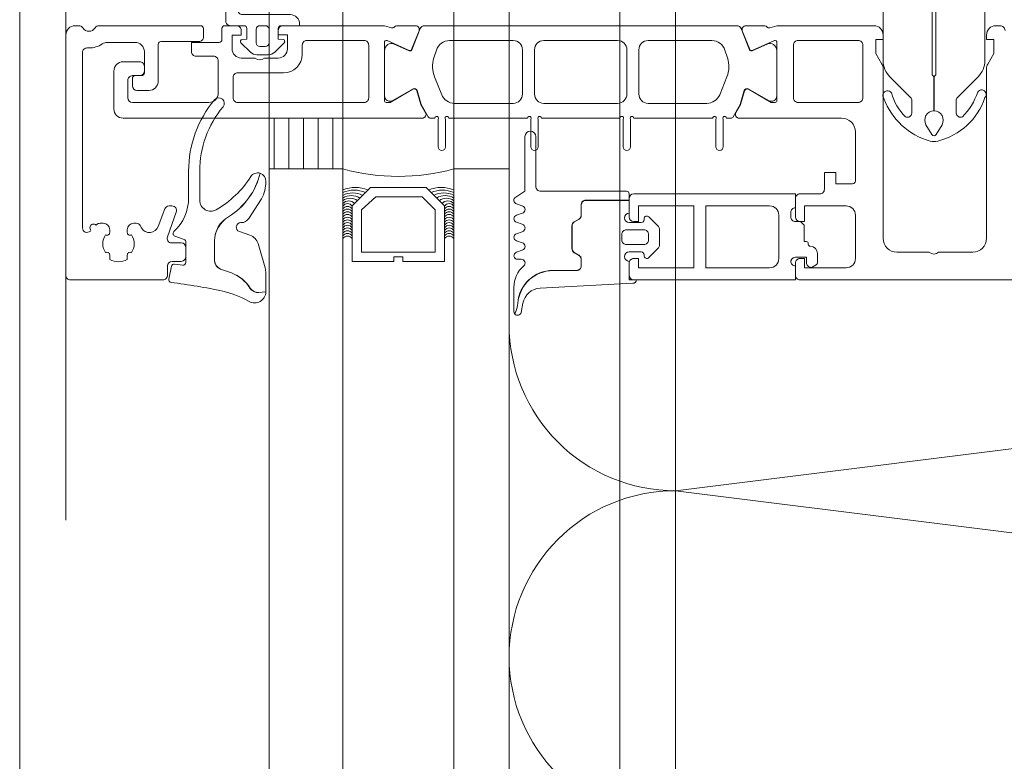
# Model space of a CAD drawing. Header units: millimetres. Extents: x 213386 to 459888, y 74252 to 208052.
# Tile 88 of 256: x 373037 to 373143, y 157473 to 157553. Entities that reach past the tile are written whole.
import ezdxf

# ---------------------------------------------------------------- set-up
doc = ezdxf.new("R2010")
doc.units = ezdxf.units.MM
doc.linetypes.add('ČÁRKOVANÁ', pattern=[19.05, 12.7, -6.35])
doc.layers.add('FASÁDA DETAILNÍ', color=255, linetype='Continuous', lineweight=0)
pattern_1 = [(270, (440451.9952, 147222.2332), (1.5875, -8e-16), [])]

# ---------------------------------------------------------------- blocks, each defined once
blk = doc.blocks.new('244748_a')
blk.add_lwpolyline([(8.32, -1.69, 0.082248), (6.34, -0.9, -1.09695), (6.94, -0.1, -0.315353), (11.26, -5.15, -0.480529), (10.87, -5.64), (4.27, -5.64), (4.08, -5.45), (-16.53, -5.45), (-16.72, -5.64), (-20.43, -5.64, 0.574019), (-21.93, -4.78), (-22.99, -5.4, 0.524827), (-22.99, -5.9), (-21.93, -6.52, 0.574021), (-20.43, -5.66), (-16.72, -5.66), (-16.53, -5.85), (4.08, -5.85), (4.27, -5.66), (10.87, -5.66, -0.480529), (11.26, -6.15, -0.326229), (6.88, -11.09, -1.09695), (6.28, -10.3, 0.081457), (8.32, -9.61, 0.599203), (7.48, -8.05), (5.52, -8.05, 0.198965), (5.17, -8.2), (2.22, -11.15), (0.93, -12.01, -0.738038), (0.51, -11.62), (0.87, -11, 1), (0.35, -10.7), (0, -11.3), (-0.98, -11.3, 0.619205), (-1.45, -12.06), (-1.28, -12.43, -0.808139), (-2.04, -13.04), (-3.63, -11.44, 0.198906), (-4.34, -11.15), (-14.99, -11.15, -0.198936), (-16.76, -10.42), (-18.98, -8.2, 0.198942), (-19.33, -8.05), (-20.67, -8.05, 0.500217), (-21.09, -8.73, 0.122037), (-18.5, -10.27, -1.093735), (-19.1, -11.07, -0.240768), (-23.7, -6.07, -0.106226), (-23.7, -5.23, -0.256232), (-19, -0.13, -1.093735), (-18.4, -0.92, 0.116856), (-21.09, -2.57, 0.500217), (-20.67, -3.25), (-19.33, -3.25, 0.198942), (-18.98, -3.1), (-16.75, -0.88, -0.198936), (-14.99, -0.15), (-4.34, -0.15, 0.198907), (-3.63, 0.14), (-2.04, 1.74, -0.808139), (-1.28, 1.13), (-1.45, 0.76, 0.619205), (-0.98, 0), (0, 0), (0.35, -0.6, 1), (0.87, -0.3), (0.51, 0.32, -0.738038), (0.93, 0.71), (2.22, -0.15), (5.17, -3.1, 0.198965), (5.52, -3.25), (7.48, -3.25, 0.599203)], format="xyb", close=True)
blk = doc.blocks.new('nesystémový nástavec 18')
for p, q in [((-18, 6.8), (-18, 8.8)), ((-17.5, 9.3), (-15.36, 9.3)), ((-15.36, 9.3), (0, 9.3)), ((0, 9.3), (0, 7.8)), ((-11, 8), (-17, 8)), ((-17, 8), (-17, 6.3)), ((-11, 1.3), (-11, 8)), ((-2.8, 8), (-9.7, 8)), ((-9.7, 1.3), (-9.7, 8)), ((-1.8, 2.3), (-1.8, 7)), ((-0.5, 7.3), (-0.5, 6.8)), ((-17, 6.3), (-17.5, 6.3)), ((0, 6.3), (0.55, 6.3)), ((0.55, 6.3), (0.95, 5.9)), ((0.95, 5.9), (0.95, 4.8)), ((0.95, 4.8), (0.95, 4.14)), ((0.95, 4.14), (1.2, 4.14)), ((1.4, 3.94), (1.4, 3.84)), ((1.6, 3.64), (1.6, 3.64)), ((-17.5, 2.3), (-17, 2.3)), ((-17, 2.3), (-17, 1.3)), ((-0.4, 2.23), (-0.5, 2.04)), ((1.2, 2.44), (0, 2.44)), ((1.2, 1.85), (1.2, 2.44)), ((2.4, 2.84), (2.4, 1.89)), ((-18, 0.5), (-18, 1.8)), ((-17, 1.3), (-11, 1.3)), ((-9.7, 1.3), (-2.8, 1.3)), ((-0.5, 2.04), (-0.5, 2)), ((0, 1.5), (0, 0)), ((1.8, 1.37), (1.7, 1.35)), ((2.25, 1.63), (1.8, 1.37)), ((-1.8, 0), (-17.5, 0)), ((0, 0), (-1.8, 0))]:
    blk.add_line(p, q)
for centre, radius, start, end in [((-17.5, 8.8), 0.5, 90, 180), ((-15.36, 9.8), 0.5, 270, 270.084), ((-2.8, 7), 1, 0, 90), ((0, 7.3), 0.5, 89.9955, 180.0071), ((-17.5, 6.8), 0.5, 180.0012, 269.9988), ((0, 6.8), 0.5, 179.9949, 270.006), ((0.75, 4.8), 0.2, 359.9656, 0.0344), ((1.2, 3.94), 0.2, 359.9707, 90.0249), ((1.6, 3.84), 0.2, 179.9737, 270.035), ((1.6, 2.84), 0.8, 0.0065, 89.9919), ((-17.5, 1.8), 0.5, 89.999, 180.0002), ((-2.8, 2.3), 1, 270, 0), ((0, 1.94), 0.5, 89.9975, 144.0007), ((0, 2), 0.5, 179.9716, 270.0327), ((1.7, 1.85), 0.5, 179.9991, 270), ((2.1, 1.89), 0.3, 299.9815, 0.0183), ((-17.5, 0.5), 0.5, 180, 270)]:
    blk.add_arc(centre, radius, start, end)
blk = doc.blocks.new('284336')
for points in [[(-0.7, -9.6), (-10, -9.6, 0.414511), (-10.51, -10.11), (-10.51, -15.51, -1), (-11.69, -15.51), (-11.69, -9.6), (-12.69, -8.95, -0.668884), (-12.6, -8.23), (-11.99, -8.01, 0.766384), (-11.99, -7.21), (-12.6, -6.99, -0.76831), (-12.6, -6.23), (-11.99, -6.01, 0.766384), (-11.99, -5.21), (-12.6, -4.99, -0.76831), (-12.6, -4.23), (-11.99, -4.01, 0.766384), (-11.99, -3.21), (-12.6, -2.99, -0.877523), (-12.5, -2.22), (-12.1, -2.22, 0.698129), (-11.83, -1.5, -0.220231), (-12.89, 0.78), (-12.89, 3.45, -0.157143), (-12.82, 3.68), (-12.69, 3.42, -0.067482), (-12.48, 2.53, 0.393136), (-8.66, -1.02), (-6.1, -1.02, -0.414214), (-5.61, -1.51), (-5.61, -2.22, -0.267949), (-5.85, -2.65), (-6.35, -2.93, 0.267949), (-6.61, -3.38), (-6.61, -5.84, 0.267949), (-6.35, -6.29), (-5.85, -6.57, -0.267949), (-5.61, -7), (-5.61, -8.11, 0.414215), (-5.1, -8.62), (-0.41, -8.62), (-0.41, -9.31, -0.414212), (-0.7, -9.6)], [(-0.41, 0), (-0.41, -2, 0.990243), (-0.4, -3.02), (0.9, -3.02, 0.414214), (1.21, -2.71), (1.21, -2.61, -0.668123), (1.71, -2.4), (2.75, -3.45, -0.199004), (2.89, -3.79), (2.89, -5.43, -0.199038), (2.75, -5.77), (1.71, -6.82, -0.668191), (1.21, -6.61), (1.21, -6.51, 0.414214), (0.9, -6.2), (-0.4, -6.2, 0.990269), (-0.41, -7.22), (-0.41, -8.6), (-5.1, -8.6, -0.414215), (-5.59, -8.11), (-5.59, -7, 0.267949), (-5.84, -6.56), (-6.34, -6.27, -0.267949), (-6.59, -5.84), (-6.59, -3.38, -0.267949), (-6.34, -2.95), (-5.84, -2.66, 0.267949), (-5.59, -2.22), (-5.59, -1.51, 0.414214), (-6.1, -1), (-8.66, -1, -0.393156), (-12.46, 2.53, 0.067572), (-12.67, 3.43), (-12.8, 3.7, -0.637545), (-12.12, 3.53), (-11.92, 2.53, 0.344315), (-10.06, 0.91), (0, 0.38, -0.406913), (0.39, 0), (-0.41, 0)], [(1.7, -4.31, 0.414235), (1.2, -3.81), (-0.7, -3.81, 0.414214), (-1.2, -4.31), (-1.2, -4.91, 0.414214), (-0.7, -5.41), (1.2, -5.41, 0.414235), (1.7, -4.91), (1.7, -4.31)]]:
    blk.add_lwpolyline(points, format="xyb", close=True)
blk = doc.blocks.new('433270')
blk.add_lwpolyline([(1, 0, 0.414364), (0, -1), (0, -1.4, 0.255924), (0.23, -1.83, -0.547723), (0.23, -3.17, 0.255924), (0, -3.6), (0, -14.6, 0.414214), (0.3, -14.9), (1.2, -14.9, 0.414214), (1.7, -14.4), (1.7, -10.3, -0.414214), (2, -10), (6, -10, 0.414248), (7, -9), (7, -7.7, 0.414179), (6.5, -7.2), (5.7, -7.2, 0.414232), (5.4, -7.5), (5.4, -8.2, -0.414198), (5.1, -8.5), (2.8, -8.5, -0.414204), (1.8, -7.5), (1.8, -4.49, -0.147432), (1.97, -3.94, 0.147461), (2.4, -2.5), (2.4, -2.3, -0.414214), (2.9, -1.8), (21.87, -1.8, -0.668178), (22.22, -2.65), (22.16, -2.72, 1), (21.59, -3.29), (21.52, -3.35, 0.198912), (21.38, -3.71), (21.38, -4.05, 0.414214), (22.08, -4.75), (22.38, -4.75, 0.576988), (22.64, -4.3, -0.311246), (24.56, -4.3, 0.576988), (24.82, -4.75), (25.3, -4.75, -0.260065), (25.3, -6.65), (24.82, -6.65, 0.576988), (24.56, -7.1, -0.311246), (22.64, -7.1, 0.576988), (22.38, -6.65), (22.08, -6.65, 0.414214), (21.38, -7.35), (21.38, -7.61, 0.267949), (21.63, -8.04), (21.89, -8.2, -0.637047), (21.73, -10), (19.83, -10.7, 0.315299), (19.5, -11.17), (19.5, -11.49, 0.520567), (20.17, -11.96), (22.83, -10.99, -0.520567), (23.5, -11.46), (23.5, -12.5, 0.414062), (24, -13), (25, -13, 0.414186), (25.5, -12.5), (25.5, -11.5, -0.414182), (26, -11), (27, -11, 0.414214), (27.5, -10.5), (27.5, -0.5, 0.414214), (27, 0), (1, 0)], format="xyb", close=True)
blk = doc.blocks.new('284325')
for points in [[(0.84, -5.23, -0.560316), (0.94, -4.73), (1.94, -4.36, 0.3153), (2.14, -4.08), (2.14, -1.89, 0.451558), (1.8, -1.59), (0.9, -1.7, -0.399586), (0.57, -1.46), (0.3, -0.07, -0.415977), (0.53, 0.29, 0.024107), (6.15, 1.24, 0.076636), (8.99, 2.34, -0.577615), (10.79, 1.3), (10.02, 1.37, 0.283171), (9.08, 0.9, -0.168429), (7.07, -0.74), (5.9, -1.16, 0.315302), (5.24, -2.1), (5.24, -4.21, 0.269719), (6.76, -6.82, -0.194797), (10.18, -11.53, -0.342663), (9.17, -11.17, 0.119207), (5.43, -7.59, 0.578571), (3.63, -8.62), (3.63, -11.77, 0.176415), (6.16, -18.72, -1), (5.24, -19.49, -0.176415), (2.43, -11.77), (2.43, -8.89, 0.208286), (0.84, -5.23)], [(8.95, -6.65), (10.32, -8.78, -0.134555), (10.79, -10.63, -0.339795), (10.19, -11.53, 0.194788), (6.76, -6.81, -0.269736), (5.25, -4.21), (5.25, -2.1, -0.315302), (5.9, -1.17), (7.07, -0.74, 0.168429), (9.09, 0.89, -0.283167), (10.01, 1.36), (10.79, 1.29), (10.79, -0.74, -0.070852), (10.71, -1.3), (9.95, -3.93, -0.241839), (9.08, -4.83), (7.93, -5.22, 0.836024), (8.08, -6.19), (8.11, -6.19, -0.255349), (8.95, -6.65)]]:
    blk.add_lwpolyline(points, format="xyb", close=True)
blk = doc.blocks.new('*U4004')
for points in [[(0, 0, 0.414243), (0.09999, 0.1), (0.00001, 0.9, -1.0001), (0.19999, 0.9), (0.10001, 0.1, 0.414228), (0.2, 0, 0.414228)], [(0.2, 0, 0.414243), (0.29999, 0.1), (0.20001, 0.9, -1.0001), (0.39999, 0.9), (0.30001, 0.1, 0.414228), (0.40001, 0, 0.414228)]]:
    blk.add_lwpolyline(points, format="xyb")
blk = doc.blocks.new('246426')
for points in [[(-1.84, 0.64), (-2.86, -0.38, 0.198926), (-3.15, -1.09), (-3.15, -2.31, 0.198926), (-2.86, -3.02), (-1.84, -4.04, 0.637051), (-1.5, -3.92), (-1.45, -3.4), (-0.3, -3.4, -0.41484), (0, -3.7), (0, -5.19, 0.414232), (0.5, -5.69), (2.14, -5.69, 0.071862), (2.2, -5.68, 0.157876), (3.73, -4.64, 0.360336), (3.48, 2.39, 0.964062), (2.54, 1.48, -0.403385), (2.25, -4.34, -0.190964), (2.11, -4.39), (1.7, -4.39, -0.414214), (1.2, -3.89), (1.2, 1.31, 0.414201), (0.2, 2.31), (0, 2.31), (0, 0.3, -0.414214), (-0.3, 0), (-1.45, 0), (-1.5, 0.52, 0.637051), (-1.84, 0.64)], [(-2.25, -1.4, -0.414214), (-1.85, -1), (-0.4, -1, -0.414214), (0, -1.4), (0, -2, -0.414214), (-0.4, -2.4), (-1.85, -2.4, -0.414214), (-2.25, -2), (-2.25, -1.4)]]:
    blk.add_lwpolyline(points, format="xyb", close=True)

msp = doc.modelspace()

# ---------------------------------------------------------------- hatches: boundary and pattern name
at = {"layer": 'FASÁDA DETAILNÍ'}
h = msp.add_hatch(dxfattribs=at)
h.set_pattern_fill('ANSI31', color=256, scale=0.5, angle=585)
h.set_pattern_definition(pattern_1)
h.paths.add_polyline_path([(373071.638, 157536.654), (373071.638, 157542.154), (373063.638, 157542.154), (373063.638, 157536.654)])
h = msp.add_hatch(dxfattribs=at)
h.set_pattern_fill('ANSI31', color=256, scale=0.5, angle=585)
h.set_pattern_definition(pattern_1)
h.paths.add_polyline_path([(373071.638, 157536.654), (373071.638, 157542.154), (373063.638, 157542.154), (373063.638, 157536.654)])

# ---------------------------------------------------------------- linework, layer by layer
for p, q in [((373036.638, 145492.154), (373036.638, 169172.154)), ((373063.638, 145492.154), (373063.638, 169172.154)), ((373063.638, 155177.655), (373063.638, 169172.154)), ((373071.638, 169172.154), (373071.638, 145492.154)), ((373071.638, 169172.154), (373071.638, 155177.655)), ((373083.638, 145492.154), (373083.638, 169172.154)), ((373083.638, 155177.655), (373083.638, 169172.154)), ((373089.638, 169172.154), (373089.638, 145492.154)), ((373089.638, 169172.154), (373089.638, 155177.655)), ((373101.638, 145492.154), (373101.638, 169172.154)), ((373101.638, 155177.655), (373101.638, 169172.154)), ((373107.638, 169172.154), (373107.638, 145492.154)), ((373107.638, 169172.154), (373107.638, 155177.655)), ((373063.638, 157127.655), (373063.638, 157536.654)), ((373063.638, 157536.654), (373071.638, 157536.654)), ((373063.638, 157127.655), (373063.638, 157536.654)), ((373063.638, 157536.654), (373071.638, 157536.654)), ((373071.638, 157536.654), (373071.638, 157127.655)), ((373071.638, 157536.654), (373071.638, 157127.655)), ((373083.638, 157127.655), (373083.638, 157536.654)), ((373089.638, 157536.654), (373083.638, 157536.654)), ((373083.638, 157127.655), (373083.638, 157536.654)), ((373089.638, 157536.654), (373083.638, 157536.654)), ((373089.638, 157536.654), (373089.638, 157127.655)), ((373089.638, 157536.654), (373089.638, 157127.655))]:
    msp.add_line(p, q, dxfattribs=at)
at = {"layer": 'FASÁDA DETAILNÍ', "linetype": 'ČÁRKOVANÁ', "ltscale": 5}
msp.add_line((373041.638, 145497.154), (373041.638, 169167.154), dxfattribs=at)
at = {"layer": 'FASÁDA DETAILNÍ'}
for points in [[(373076.138, 157552.154), (373065.139, 157552.154, 0.4144257), (373064.638, 157551.654), (373064.638, 157551.161), (373065.638, 157551.161), (373065.638, 157549.661, -0.4142136), (373064.638, 157548.661), (373063.138, 157548.661, -0.3999851), (373062.138, 157548.661), (373060.638, 157548.661, -0.4142136), (373059.638, 157549.661), (373059.638, 157551.154), (373060.638, 157551.154), (373060.638, 157551.654, 0.4144559), (373060.138, 157552.154), (373058.838, 157552.153, 0.4139712), (373058.538, 157551.853), (373058.538, 157550.655, -0.4142136), (373058.238, 157550.355), (373055.238, 157550.355), (373055.238, 157549.355, 0.4142136), (373055.738, 157548.855), (373057.638, 157548.855, -0.4142136), (373058.138, 157548.355), (373058.138, 157544.855, -0.4142056), (373057.138, 157543.855), (373048.838, 157543.854, -0.4142063), (373048.338, 157544.354), (373048.338, 157546.254, -0.414219), (373048.838, 157546.754), (373049.638, 157546.754, 0.4142136), (373050.138, 157547.254), (373050.138, 157547.754, 0.4142136), (373049.638, 157548.254), (373047.838, 157548.254, 0.4142136), (373046.838, 157547.254), (373046.838, 157543.154, 0.4142136), (373047.838, 157542.154), (373076.138, 157542.154), (373080.238, 157542.154, 0.5773503), (373080.585, 157542.754), (373080.086, 157543.617), (373079.659, 157545.11, 0.4887011), (373079.219, 157545.286), (373076.754, 157543.854), (373076.333, 157543.854, -0.4325656), (373076.138, 157544.054), (373076.138, 157550.359, -0.5483974), (373076.42, 157550.545), (373078.804, 157549.476, 0.4253361), (373079.071, 157549.584), (373079.887, 157551.607, 0.5315625), (373079.516, 157552.157), (373077.452, 157552.157, 0.2313061), (373077.216, 157552.041, -0.3061853), (373076.896, 157551.937), (373076.138, 157552.154)], [(373076.138, 157552.154), (373065.139, 157552.154, 0.4144257), (373064.638, 157551.654), (373064.638, 157551.161), (373065.638, 157551.161), (373065.638, 157549.661, -0.4142136), (373064.638, 157548.661), (373063.138, 157548.661, -0.3999851), (373062.138, 157548.661), (373060.638, 157548.661, -0.4142136), (373059.638, 157549.661), (373059.638, 157551.154), (373060.638, 157551.154), (373060.638, 157551.654, 0.4144559), (373060.138, 157552.154), (373058.838, 157552.153, 0.4139712), (373058.538, 157551.853), (373058.538, 157550.655, -0.4142136), (373058.238, 157550.355), (373055.238, 157550.355), (373055.238, 157549.355, 0.4142136), (373055.738, 157548.855), (373057.638, 157548.855, -0.4142136), (373058.138, 157548.355), (373058.138, 157544.855, -0.4142056), (373057.138, 157543.855), (373048.838, 157543.854, -0.4142063), (373048.338, 157544.354), (373048.338, 157546.254, -0.414219), (373048.838, 157546.754), (373049.638, 157546.754, 0.4142136), (373050.138, 157547.254), (373050.138, 157547.754, 0.4142136), (373049.638, 157548.254), (373047.838, 157548.254, 0.4142136), (373046.838, 157547.254), (373046.838, 157543.154, 0.4142136), (373047.838, 157542.154), (373076.138, 157542.154), (373080.238, 157542.154, 0.5773503), (373080.585, 157542.754), (373080.086, 157543.617), (373079.659, 157545.11, 0.4887011), (373079.219, 157545.286), (373076.754, 157543.854), (373076.333, 157543.854, -0.4325656), (373076.138, 157544.054), (373076.138, 157550.359, -0.5483974), (373076.42, 157550.545), (373078.804, 157549.476, 0.4253361), (373079.071, 157549.584), (373079.887, 157551.607, 0.5315625), (373079.516, 157552.157), (373077.452, 157552.157, 0.2313061), (373077.216, 157552.041, -0.3061853), (373076.896, 157551.937), (373076.138, 157552.154)], [(373114.299, 157552.154), (373102.388, 157552.155), (373080.477, 157552.154, 0.3058367), (373080.014, 157551.842), (373079.091, 157549.554, -0.4253361), (373078.824, 157549.447), (373077.205, 157550.163, 0.5437525), (373076.148, 157549.479), (373076.148, 157544.574, 0.5781822), (373077.05, 157544.056), (373079.241, 157545.317, -0.4885049), (373079.68, 157545.14), (373080.115, 157543.626), (373080.877, 157542.305, 0.2824777), (373081.153, 157542.155), (373081.598, 157542.155, -1.4470094), (373081.948, 157542.023), (373081.948, 157539.055, 1), (373082.748, 157539.055), (373082.748, 157542.023, -1.4470094), (373083.099, 157542.156), (373091.638, 157542.155, -1.4470094), (373091.988, 157542.023), (373091.988, 157539.055, 1), (373092.788, 157539.055), (373092.788, 157542.023, -1.4470094), (373093.139, 157542.156), (373101.638, 157542.155, -1.4470094), (373101.988, 157542.023), (373101.988, 157539.055, 1), (373102.788, 157539.055), (373102.788, 157542.023, -1.4470094), (373103.139, 157542.156), (373111.678, 157542.155, -1.4470094), (373112.028, 157542.023), (373112.028, 157539.055, 1), (373112.828, 157539.055), (373112.828, 157542.023, -1.4470094), (373113.179, 157542.156), (373113.624, 157542.155, 0.2824777), (373113.9, 157542.305), (373114.662, 157543.626), (373115.096, 157545.14, -0.4885049), (373115.535, 157545.317), (373117.727, 157544.056, 0.5781822), (373118.628, 157544.574), (373118.628, 157549.479, 0.5437525), (373117.572, 157550.163), (373115.953, 157549.447, -0.4253361), (373115.686, 157549.554), (373114.763, 157551.842, 0.3058367), (373114.299, 157552.154)], [(373114.299, 157552.154), (373102.388, 157552.155), (373080.477, 157552.154, 0.3058367), (373080.014, 157551.842), (373079.091, 157549.554, -0.4253361), (373078.824, 157549.447), (373077.205, 157550.163, 0.5437525), (373076.148, 157549.479), (373076.148, 157544.574, 0.5781822), (373077.05, 157544.056), (373079.241, 157545.317, -0.4885049), (373079.68, 157545.14), (373080.115, 157543.626), (373080.877, 157542.305, 0.2824777), (373081.153, 157542.155), (373081.598, 157542.155, -1.4470094), (373081.948, 157542.023), (373081.948, 157539.055, 1), (373082.748, 157539.055), (373082.748, 157542.023, -1.4470094), (373083.099, 157542.156), (373091.638, 157542.155, -1.4470094), (373091.988, 157542.023), (373091.988, 157539.055, 1), (373092.788, 157539.055), (373092.788, 157542.023, -1.4470094), (373093.139, 157542.156), (373101.638, 157542.155, -1.4470094), (373101.988, 157542.023), (373101.988, 157539.055, 1), (373102.788, 157539.055), (373102.788, 157542.023, -1.4470094), (373103.139, 157542.156), (373111.678, 157542.155, -1.4470094), (373112.028, 157542.023), (373112.028, 157539.055, 1), (373112.828, 157539.055), (373112.828, 157542.023, -1.4470094), (373113.179, 157542.156), (373113.624, 157542.155, 0.2824777), (373113.9, 157542.305), (373114.662, 157543.626), (373115.096, 157545.14, -0.4885049), (373115.535, 157545.317), (373117.727, 157544.056, 0.5781822), (373118.628, 157544.574), (373118.628, 157549.479, 0.5437525), (373117.572, 157550.163), (373115.953, 157549.447, -0.4253361), (373115.686, 157549.554), (373114.763, 157551.842, 0.3058367), (373114.299, 157552.154)], [(373073.938, 157543.854), (373060.238, 157543.854, -0.4142136), (373059.738, 157544.354), (373059.738, 157546.561, -0.4142136), (373060.238, 157547.061), (373065.208, 157547.061, 0.4111388), (373067.238, 157549.061), (373067.238, 157550.054, -0.4142136), (373067.738, 157550.554), (373073.938, 157550.554, -0.4142136), (373074.438, 157550.054), (373074.438, 157544.354, -0.4142136), (373073.938, 157543.854)], [(373073.938, 157543.854), (373060.238, 157543.854, -0.4142136), (373059.738, 157544.354), (373059.738, 157546.561, -0.4142136), (373060.238, 157547.061), (373065.208, 157547.061, 0.4111388), (373067.238, 157549.061), (373067.238, 157550.054, -0.4142136), (373067.738, 157550.554), (373073.938, 157550.554, -0.4142136), (373074.438, 157550.054), (373074.438, 157544.354, -0.4142136), (373073.938, 157543.854)], [(373083.188, 157550.555), (373090.088, 157550.556, -0.4142178), (373091.088, 157549.556), (373091.088, 157544.755, -0.4142178), (373090.088, 157543.755), (373083.726, 157543.755, -0.305619), (373082.336, 157544.693), (373081.557, 157546.617, -0.1764286), (373081.485, 157548.669), (373081.761, 157549.519, -0.3249157), (373083.188, 157550.555)], [(373083.188, 157550.555), (373090.088, 157550.556, -0.4142178), (373091.088, 157549.556), (373091.088, 157544.755, -0.4142178), (373090.088, 157543.755), (373083.726, 157543.755, -0.305619), (373082.336, 157544.693), (373081.557, 157546.617, -0.1764286), (373081.485, 157548.669), (373081.761, 157549.519, -0.3249157), (373083.188, 157550.555)], [(373093.388, 157550.555), (373101.388, 157550.555, -0.4142136), (373102.388, 157549.555), (373102.388, 157544.755, -0.4142136), (373101.388, 157543.755), (373093.388, 157543.755, -0.4142136), (373092.388, 157544.755), (373092.388, 157549.555, -0.4142136), (373093.388, 157550.555)], [(373093.388, 157550.555), (373101.388, 157550.555, -0.4142136), (373102.388, 157549.555), (373102.388, 157544.755, -0.4142136), (373101.388, 157543.755), (373093.388, 157543.755, -0.4142136), (373092.388, 157544.755), (373092.388, 157549.555, -0.4142136), (373093.388, 157550.555)], [(373104.688, 157550.556), (373111.589, 157550.555, -0.3249157), (373113.015, 157549.519), (373113.291, 157548.669, -0.1764286), (373113.219, 157546.617), (373112.441, 157544.693, -0.305619), (373111.05, 157543.755), (373104.688, 157543.755, -0.4142178), (373103.688, 157544.755), (373103.688, 157549.556, -0.4142178), (373104.688, 157550.556)], [(373104.688, 157550.556), (373111.589, 157550.555, -0.3249157), (373113.015, 157549.519), (373113.291, 157548.669, -0.1764286), (373113.219, 157546.617), (373112.441, 157544.693, -0.305619), (373111.05, 157543.755), (373104.688, 157543.755, -0.4142178), (373103.688, 157544.755), (373103.688, 157549.556, -0.4142178), (373104.688, 157550.556)], [(373127.938, 157550.054, 0.4142136), (373127.438, 157550.554), (373120.938, 157550.554, 0.4142136), (373120.438, 157550.054), (373120.438, 157544.354, 0.4142136), (373120.938, 157543.854), (373127.438, 157543.854, 0.4142136), (373127.938, 157544.354), (373127.938, 157550.054)], [(373127.938, 157550.054, 0.4142136), (373127.438, 157550.554), (373120.938, 157550.554, 0.4142136), (373120.438, 157550.054), (373120.438, 157544.354, 0.4142136), (373120.938, 157543.854), (373127.438, 157543.854, 0.4142136), (373127.938, 157544.354), (373127.938, 157550.054)]]:
    msp.add_lwpolyline(points, format="xyb", close=True, dxfattribs=at)
msp.add_lwpolyline([(373269.638, 157524.654), (373121.138, 157524.654, -0.4142136), (373120.638, 157525.154), (373120.638, 157526.454, -0.4142197), (373121.138, 157526.954), (373121.638, 157526.954), (373121.638, 157525.954), (373126.138, 157525.954, 0.4142136), (373127.138, 157526.954), (373127.138, 157531.654, 0.4142136), (373126.138, 157532.654), (373121.638, 157532.654), (373121.638, 157530.954), (373121.138, 157530.954, -0.4142012), (373120.638, 157531.454), (373120.638, 157533.454, -0.4142136), (373121.138, 157533.954), (373123.282, 157533.954, 0.4142136), (373123.782, 157534.454), (373123.782, 157536.254), (373125.033, 157536.254), (373125.033, 157535.054), (373126.838, 157535.054, 0.4142136), (373127.138, 157535.354), (373127.138, 157540.653, 0.4141667), (373125.638, 157542.153), (373118.641, 157542.154), (373114.54, 157542.154, -0.5773503), (373114.194, 157542.754), (373114.692, 157543.617), (373115.12, 157545.11, -0.4887011), (373115.559, 157545.286), (373118.025, 157543.854), (373118.446, 157543.854, 0.4325656), (373118.641, 157544.054), (373118.641, 157550.359, 0.5483974), (373118.359, 157550.545), (373115.975, 157549.476, -0.4253361), (373115.708, 157549.584), (373114.892, 157551.607, -0.5315629), (373115.262, 157552.157), (373117.327, 157552.157, -0.2313061), (373117.563, 157552.041, 0.3061853), (373117.883, 157551.937), (373118.641, 157552.154), (373129.144, 157552.154, -0.4142136), (373130.144, 157551.154), (373130.144, 157550.654), (373129.344, 157550.654), (373129.344, 157549.154), (373130.004, 157548.011, -0.1316504), (373130.138, 157547.511), (373130.138, 157529.146, 0.4142136), (373131.638, 157527.646), (373135.139, 157527.646, 0.3999851), (373136.139, 157527.646), (373139.838, 157527.646, 0.4142136), (373141.338, 157529.146), (373141.338, 157547.511, -0.1316504), (373141.472, 157548.011), (373142.133, 157549.154), (373142.133, 157550.654), (373141.333, 157550.654), (373141.333, 157551.154, -0.4142136), (373142.333, 157552.154), (373142.838, 157552.154, -0.4142136), (373143.338, 157551.654)], format="xyb", dxfattribs=at)
msp.add_lwpolyline([(373269.638, 157524.654), (373121.138, 157524.654, -0.4142136), (373120.638, 157525.154), (373120.638, 157526.454, -0.4142197), (373121.138, 157526.954), (373121.638, 157526.954), (373121.638, 157525.954), (373126.138, 157525.954, 0.4142136), (373127.138, 157526.954), (373127.138, 157531.654, 0.4142136), (373126.138, 157532.654), (373121.638, 157532.654), (373121.638, 157530.954), (373121.138, 157530.954, -0.4142012), (373120.638, 157531.454), (373120.638, 157533.454, -0.4142136), (373121.138, 157533.954), (373123.282, 157533.954, 0.4142136), (373123.782, 157534.454), (373123.782, 157536.254), (373125.033, 157536.254), (373125.033, 157535.054), (373126.838, 157535.054, 0.4142136), (373127.138, 157535.354), (373127.138, 157540.653, 0.4141667), (373125.638, 157542.153), (373118.641, 157542.154), (373114.54, 157542.154, -0.5773503), (373114.194, 157542.754), (373114.692, 157543.617), (373115.12, 157545.11, -0.4887011), (373115.559, 157545.286), (373118.025, 157543.854), (373118.446, 157543.854, 0.4325656), (373118.641, 157544.054), (373118.641, 157550.359, 0.5483974), (373118.359, 157550.545), (373115.975, 157549.476, -0.4253361), (373115.708, 157549.584), (373114.892, 157551.607, -0.5315629), (373115.262, 157552.157), (373117.327, 157552.157, -0.2313061), (373117.563, 157552.041, 0.3061853), (373117.883, 157551.937), (373118.641, 157552.154), (373129.144, 157552.154, -0.4142136), (373130.144, 157551.154), (373130.144, 157550.654), (373129.344, 157550.654), (373129.344, 157549.154), (373130.004, 157548.011, -0.1316504), (373130.138, 157547.511), (373130.138, 157529.146, 0.4142136), (373131.638, 157527.646), (373135.139, 157527.646, 0.3999851), (373136.139, 157527.646), (373139.838, 157527.646, 0.4142136), (373141.338, 157529.146), (373141.338, 157547.511, -0.1316504), (373141.472, 157548.011), (373142.133, 157549.154), (373142.133, 157550.654), (373141.333, 157550.654), (373141.333, 157551.154, -0.4142136), (373142.333, 157552.154), (373142.838, 157552.154, -0.4142136), (373143.338, 157551.654)], format="xyb", dxfattribs=at)
for points in [[(373063.638, 157536.654), (373063.638, 157542.154), (373071.638, 157542.154), (373071.638, 157536.654)], [(373063.638, 157536.654), (373063.638, 157542.154), (373071.638, 157542.154), (373071.638, 157536.654)], [(373082.638, 157526.654), (373082.638, 157532.654), (373080.638, 157534.654), (373074.638, 157534.654), (373072.638, 157532.654), (373072.638, 157526.654), (373077.138, 157526.654), (373077.138, 157527.154), (373078.138, 157527.154), (373078.138, 157526.654)], [(373082.638, 157526.654), (373082.638, 157532.654), (373080.638, 157534.654), (373074.638, 157534.654), (373072.638, 157532.654), (373072.638, 157526.654), (373077.138, 157526.654), (373077.138, 157527.154), (373078.138, 157527.154), (373078.138, 157526.654)], [(373073.638, 157527.654), (373081.638, 157527.654), (373081.638, 157532.24), (373080.224, 157533.654), (373075.191, 157533.654), (373073.638, 157532.24)], [(373073.638, 157527.654), (373081.638, 157527.654), (373081.638, 157532.24), (373080.224, 157533.654), (373075.191, 157533.654), (373073.638, 157532.24)]]:
    msp.add_lwpolyline(points, close=True, dxfattribs=at)
for centre, radius, start, end in [((373077.638, 157558.546), 22.699, 254.67278, 285.32722), ((373077.638, 157558.546), 22.699, 254.67278, 285.32722), ((373072.99, 157531.104), 3.546, 67.29382, 112.40905), ((373072.99, 157531.104), 3.546, 67.29382, 112.40905), ((373072.876, 157531.47), 2.897, 65.30667, 115.29515), ((373072.876, 157531.47), 2.897, 65.30667, 115.29515), ((373072.708, 157531.819), 2.248, 61.52734, 118.40281), ((373072.708, 157531.819), 2.248, 61.52734, 118.40281), ((373082.287, 157531.104), 3.546, 67.59095, 112.70618), ((373082.287, 157531.104), 3.546, 67.59095, 112.70618), ((373082.401, 157531.47), 2.897, 64.70485, 114.69333), ((373082.401, 157531.47), 2.897, 64.70485, 114.69333), ((373082.569, 157531.819), 2.248, 61.59719, 118.47266), ((373082.569, 157531.819), 2.248, 61.59719, 118.47266), ((373072.563, 157532.063), 1.712, 57.29495, 122.68565), ((373072.563, 157532.063), 1.712, 57.29495, 122.68565), ((373072.424, 157532.224), 1.263, 51.96563, 128.49956), ((373072.424, 157532.224), 1.263, 51.96563, 128.49956), ((373072.276, 157532.314), 0.879, 43.99491, 136.49644), ((373072.276, 157532.314), 0.879, 43.99491, 136.49644), ((373082.714, 157532.063), 1.712, 57.31435, 122.70505), ((373082.714, 157532.063), 1.712, 57.31435, 122.70505), ((373082.852, 157532.224), 1.263, 51.50044, 128.03437), ((373082.852, 157532.224), 1.263, 51.50044, 128.03437), ((373083, 157532.314), 0.879, 43.50356, 136.00509), ((373083, 157532.314), 0.879, 43.50356, 136.00509), ((373072.138, 157532.302), 0.596, 33.03656, 146.96344), ((373072.138, 157532.302), 0.596, 33.03656, 146.96344), ((373072.138, 157532.009), 0.596, 33.03656, 146.96344), ((373072.138, 157532.009), 0.596, 33.03656, 146.96344), ((373072.138, 157531.717), 0.596, 33.03656, 146.96344), ((373072.138, 157531.717), 0.596, 33.03656, 146.96344), ((373072.138, 157531.424), 0.596, 33.03656, 146.96344), ((373072.138, 157531.424), 0.596, 33.03656, 146.96344), ((373083.138, 157532.302), 0.596, 33.03656, 146.96344), ((373083.138, 157532.302), 0.596, 33.03656, 146.96344), ((373083.138, 157532.009), 0.596, 33.03656, 146.96344), ((373083.138, 157532.009), 0.596, 33.03656, 146.96344), ((373083.138, 157531.717), 0.596, 33.03656, 146.96344), ((373083.138, 157531.717), 0.596, 33.03656, 146.96344), ((373083.138, 157531.424), 0.596, 33.03656, 146.96344), ((373083.138, 157531.424), 0.596, 33.03656, 146.96344), ((373072.138, 157531.132), 0.596, 33.03656, 146.96344), ((373072.138, 157531.132), 0.596, 33.03656, 146.96344), ((373072.138, 157530.839), 0.596, 33.03656, 146.96344), ((373072.138, 157530.839), 0.596, 33.03656, 146.96344), ((373072.138, 157530.547), 0.596, 33.03656, 146.96344), ((373072.138, 157530.547), 0.596, 33.03656, 146.96344), ((373072.138, 157530.254), 0.596, 33.03656, 146.96344), ((373072.138, 157530.254), 0.596, 33.03656, 146.96344), ((373083.138, 157531.132), 0.596, 33.03656, 146.96344), ((373083.138, 157531.132), 0.596, 33.03656, 146.96344), ((373083.138, 157530.839), 0.596, 33.03656, 146.96344), ((373083.138, 157530.839), 0.596, 33.03656, 146.96344), ((373083.138, 157530.547), 0.596, 33.03656, 146.96344), ((373083.138, 157530.547), 0.596, 33.03656, 146.96344), ((373083.138, 157530.254), 0.596, 33.03656, 146.96344), ((373083.138, 157530.254), 0.596, 33.03656, 146.96344), ((373072.138, 157529.962), 0.596, 33.03656, 146.96344), ((373072.138, 157529.962), 0.596, 33.03656, 146.96344), ((373072.138, 157529.669), 0.596, 33.03656, 146.96344), ((373072.138, 157529.669), 0.596, 33.03656, 146.96344), ((373072.138, 157529.377), 0.596, 33.03656, 146.96344), ((373072.138, 157529.377), 0.596, 33.03656, 146.96344), ((373083.138, 157529.962), 0.596, 33.03656, 146.96344), ((373083.138, 157529.962), 0.596, 33.03656, 146.96344), ((373083.138, 157529.669), 0.596, 33.03656, 146.96344), ((373083.138, 157529.669), 0.596, 33.03656, 146.96344), ((373083.138, 157529.377), 0.596, 33.03656, 146.96344), ((373083.138, 157529.377), 0.596, 33.03656, 146.96344), ((373072.138, 157529.084), 0.596, 33.03656, 146.96344), ((373072.138, 157529.084), 0.596, 33.03656, 146.96344), ((373072.138, 157528.792), 0.596, 33.03656, 146.96344), ((373072.138, 157528.792), 0.596, 33.03656, 146.96344), ((373083.138, 157529.084), 0.596, 33.03656, 146.96344), ((373083.138, 157529.084), 0.596, 33.03656, 146.96344), ((373083.138, 157528.792), 0.596, 33.03656, 146.96344), ((373083.138, 157528.792), 0.596, 33.03656, 146.96344)]:
    msp.add_arc(centre, radius, start, end, dxfattribs=at)

# ---------------------------------------------------------------- block references
at = {"layer": 'FASÁDA DETAILNÍ', "xscale": -1}
for name, p, rotation in [('244748_a', (373141.299, 157563.377), 270), ('244748_a', (373141.299, 157563.377), 270), ('246426', (373064.638, 157552.159), 270), ('246426', (373064.638, 157552.159), 270), ('433270', (373041.638, 157552.155), 90), ('433270', (373041.638, 157552.155), 90), ('284325', (373052.498, 157524.654), 180), ('284325', (373052.498, 157524.654), 180), ('284336', (373103.048, 157524.654), 180), ('284336', (373103.048, 157524.654), 180)]:
    msp.add_blockref(name, p, dxfattribs=dict(at, rotation=rotation))
at = {"layer": 'FASÁDA DETAILNÍ'}
msp.add_blockref('nesystémový nástavec 18', (373120.638, 157524.654), dxfattribs=at)
msp.add_blockref('nesystémový nástavec 18', (373120.638, 157524.654), dxfattribs=at)
at = {"layer": 'FASÁDA DETAILNÍ', "xscale": 179.9999932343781, "yscale": 179.9999932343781, "zscale": 179.9999932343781, "rotation": 270}
msp.add_blockref('*U4004', (373089.638, 157519.827), dxfattribs=at)
msp.add_blockref('*U4004', (373089.638, 157519.827), dxfattribs=at)

doc.saveas('drawing.dxf')
